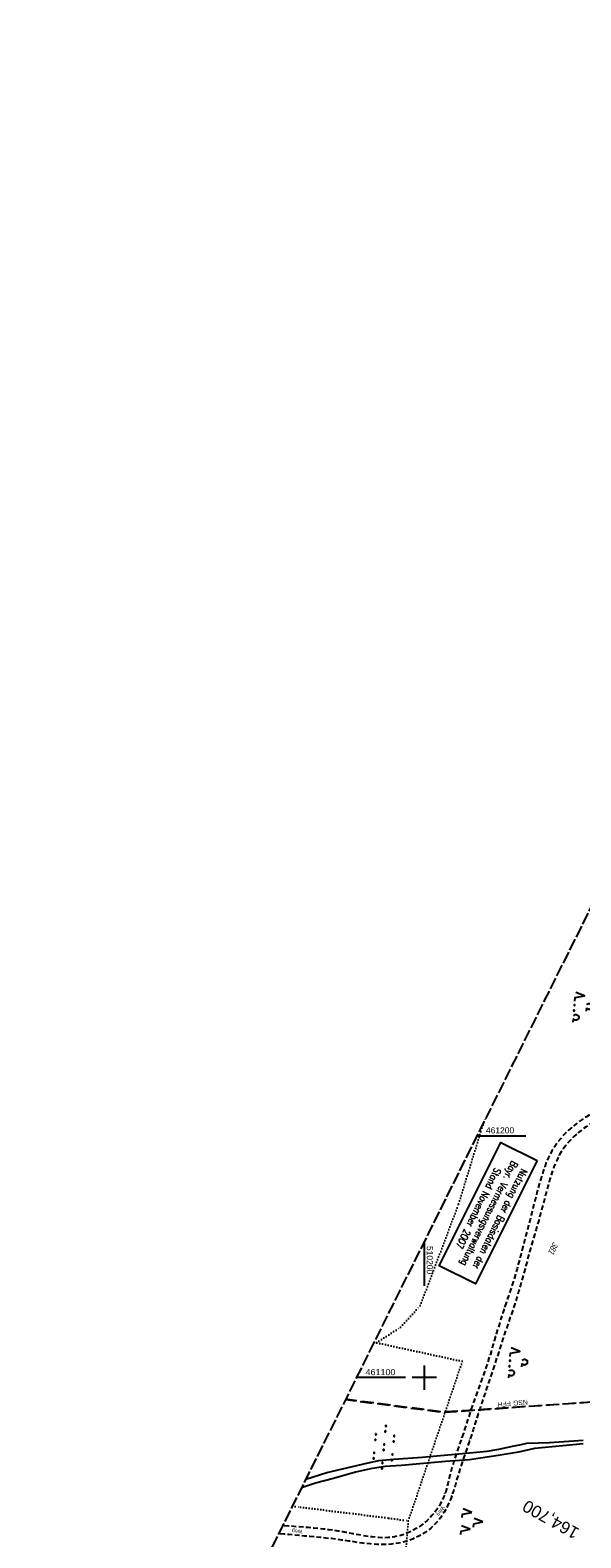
# Model space of a CAD drawing. Extents: x 510037 to 510706, y 460701 to 461658.
# Tile 10 of 34: x 510037 to 510265, y 461034 to 461657. Entities that reach past the tile are written whole.
import ezdxf
from ezdxf.enums import TextEntityAlignment as Align

# ---------------------------------------------------------------- set-up
doc = ezdxf.new("R2010")
doc.units = 0
doc.header["$LTSCALE"] = 10
doc.header["$MEASUREMENT"] = 0
for name, pattern in [('LT00', [0]), ('LT05', [0.7, 0.5, -0.2]), ('LT11', [0.3, 0.2, -0.1]), ('LT14', [0.6, 0.5, -0.1]), ('LT17', [0.15, 0.1, -0.05]), ('PUNKTX2_STR', [0.6, 0.1, -0.5])]:
    doc.linetypes.add(name, pattern=pattern)
doc.layers.get('0').update_dxf_attribs({"linetype": 'LT00'})
for name, color, linetype in [('--EK_FBR', 1, 'LT00'), ('--EK_ST-93-1', 30, 'LT17'), ('DFK_FLUR_NR', 250, 'LT00'), ('DFK_NUTZUNG', 250, 'LT00'), ('DFK_NUTZUNGSGRENZE', 70, 'PUNKTX2_STR'), ('DFK_STAND', 22, 'LT00'), ('DFK_TOPO-ANL', 252, 'LT00'), ('FELDWEG_TEXT', 250, 'Continuous'), ('FFH', 61, 'LT05'), ('FFH_TEXT', 61, 'LT00'), ('NSG', 61, 'LT05'), ('NSG_TEXT', 61, 'LT00'), ('V108_FELDWEG', 250, 'LT11'), ('V108_RASTER', 250, 'LT00')]:
    doc.layers.add(name, color=color, linetype=linetype)
doc.layers.add('-BLATT_108-RAND', color=7, linetype='LT14', plot=False)
doc.styles.add('Beschrift', font='ARIAL.TTF')
doc.styles.get("Standard").update_dxf_attribs({"font": 'ARIAL.TTF'})
doc.styles.add('Versorgungsltg', font='ARIAL.TTF', dxfattribs={"width": 0.8, "height": 2})

# ---------------------------------------------------------------- blocks, each defined once
blk = doc.blocks.new('SYMB7161')
at = {"color": 0, "linetype": 'ByBlock'}
for p, q in [((-0.045, 0.2), (0.095, 0.2)), ((-0.010394, 0.36196), (0.00202, 0.33426)), ((-0.13, -0.287081), (-0.13, -0.312919)), ((-0.125, -0.317106), (-0.125, -0.282895)), ((-0.12, -0.280836), (-0.12, -0.319164)), ((-0.115, -0.319796), (-0.115, -0.280204)), ((-0.11, -0.280836), (-0.11, -0.319164)), ((-0.105, -0.317106), (-0.105, -0.282895)), ((-0.1, -0.287081), (-0.1, -0.312919)), ((-0.095, -0.300126), (-0.095, -0.299855)), ((0.1, -0.287081), (0.1, -0.312919)), ((0.105, -0.317106), (0.105, -0.282895)), ((0.11, -0.280836), (0.11, -0.319164)), ((0.115, -0.319796), (0.115, -0.280204)), ((0.12, -0.280836), (0.12, -0.319164)), ((0.125, -0.317106), (0.125, -0.282895)), ((0.13, -0.287081), (0.13, -0.312919)), ((0.135, -0.300126), (0.135, -0.299855)), ((0.455, -0.3), (0.595, -0.3))]:
    blk.add_line(p, q, dxfattribs=at)
for points in [[(-0.285, -0.3), (-0.425, -0.3), (-0.535, 0.07), (-0.645, -0.3)], [(-0.183816, 0.201692), (-0.205967, 0.222447), (-0.222225, 0.248081), (-0.231557, 0.276966), (-0.23337, 0.307267), (-0.227549, 0.337058), (-0.214463, 0.364448), (-0.194944, 0.387696), (-0.170232, 0.405324), (-0.141898, 0.416213), (-0.11174, 0.419672), (-0.081676, 0.415479), (-0.053615, 0.403902), (-0.02934, 0.385677), (-0.010394, 0.36196)], [(-0.005471, 0.245438), (-0.022349, 0.220208), (-0.045, 0.2)], [(0.00202, 0.33426), (0.007114, 0.304335), (0.004563, 0.274087), (-0.005471, 0.245438)], [(-0.095, -0.3), (-0.096981, -0.291322), (-0.10253, -0.284363), (-0.11055, -0.280501), (-0.11945, -0.280501), (-0.12747, -0.284363), (-0.133019, -0.291322), (-0.135, -0.3), (-0.133019, -0.308678), (-0.12747, -0.315637), (-0.11945, -0.319499), (-0.11055, -0.319499), (-0.10253, -0.315637), (-0.096981, -0.308678), (-0.095, -0.3)], [(0.135, -0.3), (0.133019, -0.291322), (0.12747, -0.284363), (0.11945, -0.280501), (0.11055, -0.280501), (0.10253, -0.284363), (0.096981, -0.291322), (0.095, -0.3), (0.096981, -0.308678), (0.10253, -0.315637), (0.11055, -0.319499), (0.11945, -0.319499), (0.12747, -0.315637), (0.133019, -0.308678), (0.135, -0.3)], [(0.316184, -0.298308), (0.293761, -0.277945), (0.277151, -0.252617), (0.267411, -0.223936), (0.265164, -0.19373), (0.270551, -0.163923), (0.283231, -0.136415), (0.302394, -0.112959), (0.32682, -0.095047), (0.354953, -0.083823), (0.385, -0.08), (0.415047, -0.083823), (0.44318, -0.095047), (0.467606, -0.112959), (0.486769, -0.136415), (0.499449, -0.163923), (0.504836, -0.19373), (0.502589, -0.223936), (0.492849, -0.252617), (0.476239, -0.277945), (0.453816, -0.298308)]]:
    blk.add_lwpolyline(points, dxfattribs=at)
blk = doc.blocks.new('SYMB7221')
at = {"color": 0, "linetype": 'ByBlock'}
for p, q in [((0, 0.435), (-0.11, 0.065)), ((0.11, 0.065), (0, 0.435)), ((0.25, 0.065), (0.11, 0.065)), ((-0.35, -0.065), (-0.46, -0.435)), ((0.35, -0.065), (0.24, -0.435))]:
    blk.add_line(p, q, dxfattribs=at)
for points in [[(-0.1, -0.435), (-0.24, -0.435), (-0.35, -0.065)], [(0.6, -0.435), (0.46, -0.435), (0.35, -0.065)]]:
    blk.add_lwpolyline(points, dxfattribs=at)
blk = doc.blocks.new('SYMB7110')
at = {"color": 0, "linetype": 'ByBlock'}
for p, q in [((-0.9, 0.012919), (-0.9, -0.012919)), ((-0.895, -0.017106), (-0.895, 0.017105)), ((-0.89, 0.019164), (-0.89, -0.019164)), ((-0.885, -0.019797), (-0.885, 0.019796)), ((-0.88, 0.019164), (-0.88, -0.019164)), ((-0.875, -0.017106), (-0.875, 0.017105)), ((-0.87, 0.012919), (-0.87, -0.012919)), ((-0.865, -0.000126), (-0.865, 0.000145)), ((-0.67, 0.012919), (-0.67, -0.012919)), ((-0.665, -0.017106), (-0.665, 0.017105)), ((-0.66, 0.019164), (-0.66, -0.019164)), ((-0.655, -0.019797), (-0.655, 0.019796)), ((-0.65, 0.019164), (-0.65, -0.019164)), ((-0.645, -0.017106), (-0.645, 0.017105)), ((-0.64, 0.012919), (-0.64, -0.012919)), ((-0.635, -0.000126), (-0.635, 0.000145)), ((-0.515, 0.392919), (-0.515, 0.367081)), ((-0.51, 0.362895), (-0.51, 0.397105)), ((-0.505, 0.399164), (-0.505, 0.360836)), ((-0.5, 0.360204), (-0.5, 0.399796)), ((-0.495, 0.399164), (-0.495, 0.360836)), ((-0.49, 0.362895), (-0.49, 0.397105)), ((-0.485, 0.392919), (-0.485, 0.367081)), ((-0.48, 0.379874), (-0.48, 0.380145)), ((-0.285, 0.392919), (-0.285, 0.367081)), ((-0.28, 0.362895), (-0.28, 0.397105)), ((-0.275, 0.399164), (-0.275, 0.360836)), ((-0.27, 0.360204), (-0.27, 0.399796)), ((-0.265, 0.399164), (-0.265, 0.360836)), ((-0.26, 0.362895), (-0.26, 0.397105)), ((-0.255, 0.392919), (-0.255, 0.367081)), ((-0.25, 0.379874), (-0.25, 0.380146)), ((-0.13, 0.012919), (-0.13, -0.012919)), ((-0.125, -0.017105), (-0.125, 0.017105)), ((-0.12, 0.019164), (-0.12, -0.019164)), ((-0.115, -0.019796), (-0.115, 0.019796)), ((-0.11, 0.019164), (-0.11, -0.019164)), ((-0.105, -0.017105), (-0.105, 0.017105)), ((-0.1, 0.012919), (-0.1, -0.012919)), ((-0.095, -0.000126), (-0.095, 0.000146)), ((0.1, 0.012919), (0.1, -0.012919)), ((0.105, -0.017105), (0.105, 0.017105)), ((0.11, 0.019164), (0.11, -0.019164)), ((0.115, -0.019796), (0.115, 0.019796)), ((0.12, 0.019164), (0.12, -0.019164)), ((0.125, -0.017105), (0.125, 0.017105)), ((0.13, 0.012919), (0.13, -0.012919)), ((0.135, -0.000126), (0.135, 0.000146)), ((0.255, 0.392919), (0.255, 0.367081)), ((0.26, 0.362895), (0.26, 0.397105)), ((0.265, 0.399164), (0.265, 0.360836)), ((0.27, 0.360204), (0.27, 0.399796)), ((0.275, 0.399164), (0.275, 0.360836)), ((0.28, 0.362895), (0.28, 0.397105)), ((0.285, 0.392919), (0.285, 0.367081)), ((0.29, 0.379874), (0.29, 0.380145)), ((0.485, 0.392919), (0.485, 0.367081)), ((0.49, 0.362895), (0.49, 0.397105)), ((0.495, 0.399164), (0.495, 0.360836)), ((0.5, 0.360204), (0.5, 0.399796)), ((0.505, 0.399164), (0.505, 0.360836)), ((0.51, 0.362895), (0.51, 0.397105)), ((0.515, 0.392919), (0.515, 0.367081)), ((0.52, 0.379874), (0.52, 0.380146)), ((0.64, 0.012919), (0.64, -0.012919)), ((0.645, -0.017105), (0.645, 0.017105)), ((0.65, 0.019164), (0.65, -0.019164)), ((0.655, -0.019796), (0.655, 0.019796)), ((0.66, 0.019164), (0.66, -0.019164)), ((0.665, -0.017105), (0.665, 0.017105)), ((0.67, 0.012919), (0.67, -0.012919)), ((0.675, -0.000126), (0.675, 0.000146)), ((0.87, 0.012919), (0.87, -0.012919)), ((0.875, -0.017105), (0.875, 0.017105)), ((0.88, 0.019164), (0.88, -0.019164)), ((0.885, -0.019796), (0.885, 0.019796)), ((0.89, 0.019164), (0.89, -0.019164)), ((0.895, -0.017105), (0.895, 0.017105)), ((0.9, 0.012919), (0.9, -0.012919)), ((0.905, -0.000126), (0.905, 0.000146)), ((-0.515, -0.367081), (-0.515, -0.392919)), ((-0.51, -0.397105), (-0.51, -0.362895)), ((-0.505, -0.360836), (-0.505, -0.399164)), ((-0.5, -0.399796), (-0.5, -0.360204)), ((-0.495, -0.360836), (-0.495, -0.399164)), ((-0.49, -0.397106), (-0.49, -0.362895)), ((-0.485, -0.367081), (-0.485, -0.392919)), ((-0.48, -0.380126), (-0.48, -0.379855)), ((-0.285, -0.367081), (-0.285, -0.392919)), ((-0.28, -0.397105), (-0.28, -0.362895)), ((-0.275, -0.360836), (-0.275, -0.399164)), ((-0.27, -0.399796), (-0.27, -0.360204)), ((-0.265, -0.360836), (-0.265, -0.399164)), ((-0.26, -0.397105), (-0.26, -0.362895)), ((-0.255, -0.367081), (-0.255, -0.392919)), ((-0.25, -0.380126), (-0.25, -0.379855)), ((0.255, -0.367081), (0.255, -0.392919)), ((0.26, -0.397105), (0.26, -0.362895)), ((0.265, -0.360836), (0.265, -0.399164)), ((0.27, -0.399796), (0.27, -0.360204)), ((0.275, -0.360836), (0.275, -0.399164)), ((0.28, -0.397105), (0.28, -0.362895)), ((0.285, -0.367081), (0.285, -0.392919)), ((0.29, -0.380126), (0.29, -0.379855)), ((0.485, -0.367081), (0.485, -0.392919)), ((0.49, -0.397105), (0.49, -0.362895)), ((0.495, -0.360836), (0.495, -0.399164)), ((0.5, -0.399796), (0.5, -0.360204)), ((0.505, -0.360836), (0.505, -0.399164)), ((0.51, -0.397105), (0.51, -0.362895)), ((0.515, -0.367081), (0.515, -0.392919)), ((0.52, -0.380126), (0.52, -0.379855))]:
    blk.add_line(p, q, dxfattribs=at)
for points in [[(-0.865, 0), (-0.866981, 0.008678), (-0.87253, 0.015637), (-0.88055, 0.019498), (-0.88945, 0.019498), (-0.89747, 0.015637), (-0.903019, 0.008678), (-0.905, 0)], [(-0.905, 0), (-0.903019, -0.008678), (-0.89747, -0.015637), (-0.88945, -0.019499), (-0.88055, -0.019499), (-0.87253, -0.015637), (-0.866981, -0.008678), (-0.865, 0)], [(-0.635, 0), (-0.636981, 0.008678), (-0.64253, 0.015637), (-0.65055, 0.019498), (-0.65945, 0.019498), (-0.66747, 0.015637), (-0.673019, 0.008678), (-0.675, 0)], [(-0.675, 0), (-0.673019, -0.008678), (-0.66747, -0.015637), (-0.65945, -0.019499), (-0.65055, -0.019499), (-0.64253, -0.015637), (-0.636981, -0.008678), (-0.635, 0)], [(-0.48, 0.38), (-0.481981, 0.388678), (-0.48753, 0.395637), (-0.49555, 0.399499), (-0.50445, 0.399499), (-0.51247, 0.395637), (-0.518019, 0.388678), (-0.52, 0.38), (-0.518019, 0.371322), (-0.51247, 0.364363), (-0.50445, 0.360501), (-0.49555, 0.360501), (-0.48753, 0.364363), (-0.481981, 0.371322), (-0.48, 0.38)], [(-0.25, 0.38), (-0.251981, 0.388678), (-0.25753, 0.395637), (-0.26555, 0.399499), (-0.27445, 0.399499), (-0.28247, 0.395637), (-0.288019, 0.388678), (-0.29, 0.38), (-0.288019, 0.371322), (-0.28247, 0.364363), (-0.27445, 0.360501), (-0.26555, 0.360501), (-0.25753, 0.364363), (-0.251981, 0.371322), (-0.25, 0.38)], [(-0.095, 0), (-0.096981, 0.008678), (-0.10253, 0.015637), (-0.11055, 0.019499), (-0.11945, 0.019499), (-0.12747, 0.015637), (-0.133019, 0.008678), (-0.135, 0)], [(-0.135, 0), (-0.133019, -0.008678), (-0.12747, -0.015637), (-0.11945, -0.019499), (-0.11055, -0.019499), (-0.10253, -0.015637), (-0.096981, -0.008678), (-0.095, 0)], [(0.135, 0), (0.133019, 0.008678), (0.12747, 0.015637), (0.11945, 0.019499), (0.11055, 0.019499), (0.10253, 0.015637), (0.096981, 0.008678), (0.095, 0)], [(0.095, 0), (0.096981, -0.008678), (0.10253, -0.015637), (0.11055, -0.019499), (0.11945, -0.019499), (0.12747, -0.015637), (0.133019, -0.008678), (0.135, 0)], [(0.29, 0.38), (0.288019, 0.388678), (0.28247, 0.395637), (0.27445, 0.399499), (0.26555, 0.399499), (0.25753, 0.395637), (0.251981, 0.388678), (0.25, 0.38), (0.251981, 0.371322), (0.25753, 0.364363), (0.26555, 0.360501), (0.27445, 0.360501), (0.28247, 0.364363), (0.288019, 0.371322), (0.29, 0.38)], [(0.52, 0.38), (0.518019, 0.388678), (0.51247, 0.395637), (0.50445, 0.399499), (0.495549, 0.399499), (0.48753, 0.395637), (0.481981, 0.388678), (0.48, 0.38), (0.481981, 0.371322), (0.48753, 0.364363), (0.495549, 0.360501), (0.50445, 0.360501), (0.51247, 0.364363), (0.518019, 0.371322), (0.52, 0.38)], [(0.675, 0), (0.673019, 0.008678), (0.66747, 0.015637), (0.65945, 0.019499), (0.65055, 0.019499), (0.64253, 0.015637), (0.636981, 0.008678), (0.635, 0)], [(0.635, 0), (0.636981, -0.008678), (0.64253, -0.015637), (0.65055, -0.019499), (0.65945, -0.019499), (0.66747, -0.015637), (0.673019, -0.008678), (0.675, 0)], [(0.905, 0), (0.903019, 0.008678), (0.89747, 0.015637), (0.88945, 0.019499), (0.88055, 0.019499), (0.87253, 0.015637), (0.866981, 0.008678), (0.865, 0)], [(0.865, 0), (0.866981, -0.008678), (0.87253, -0.015637), (0.88055, -0.019499), (0.88945, -0.019499), (0.89747, -0.015637), (0.903019, -0.008678), (0.905, 0)], [(-0.48, -0.38), (-0.481981, -0.371322), (-0.48753, -0.364363), (-0.49555, -0.360501), (-0.50445, -0.360501), (-0.51247, -0.364363), (-0.518019, -0.371322), (-0.52, -0.38), (-0.518019, -0.388678), (-0.51247, -0.395637), (-0.50445, -0.399499), (-0.49555, -0.399499), (-0.48753, -0.395637), (-0.481981, -0.388678), (-0.48, -0.38)], [(-0.25, -0.38), (-0.251981, -0.371322), (-0.25753, -0.364363), (-0.26555, -0.360501), (-0.27445, -0.360501), (-0.28247, -0.364363), (-0.288019, -0.371322), (-0.29, -0.38), (-0.288019, -0.388678), (-0.28247, -0.395637), (-0.27445, -0.399499), (-0.26555, -0.399499), (-0.25753, -0.395637), (-0.251981, -0.388678), (-0.25, -0.38)], [(0.29, -0.38), (0.288019, -0.371322), (0.28247, -0.364363), (0.27445, -0.360501), (0.26555, -0.360501), (0.25753, -0.364363), (0.251981, -0.371322), (0.25, -0.38), (0.251981, -0.388678), (0.25753, -0.395637), (0.26555, -0.399499), (0.27445, -0.399499), (0.28247, -0.395637), (0.288019, -0.388678), (0.29, -0.38)], [(0.52, -0.38), (0.518019, -0.371322), (0.51247, -0.364363), (0.50445, -0.360501), (0.495549, -0.360501), (0.48753, -0.364363), (0.481981, -0.371322), (0.48, -0.38), (0.481981, -0.388678), (0.48753, -0.395637), (0.495549, -0.399499), (0.50445, -0.399499), (0.51247, -0.395637), (0.518019, -0.388678), (0.52, -0.38)]]:
    blk.add_lwpolyline(points, dxfattribs=at)
blk = doc.blocks.new('SYMB0011')
at = {"color": 0, "linetype": 'ByBlock'}
for p, q in [((0.5, 0), (-0.5, 0)), ((0, 0.5), (0, -0.5))]:
    blk.add_line(p, q, dxfattribs=at)

msp = doc.modelspace()

# ---------------------------------------------------------------- linework, layer by layer
at = {"layer": '--EK_FBR', "linetype": 'LT11', "flags": 128}
for points in [[(510307.57, 461230.42), (510293.5, 461221.59), (510292.2, 461220.76), (510290.91, 461219.91), (510289.63, 461219.05), (510288.35, 461218.18), (510287.08, 461217.3), (510285.81, 461216.42), (510284.55, 461215.53), (510282.67, 461214.23), (510280.79, 461212.93), (510278.9, 461211.65), (510277, 461210.37), (510275.1, 461209.11), (510273.18, 461207.87), (510272.11, 461207.18), (510271.04, 461206.5), (510269.97, 461205.82), (510268.91, 461205.13), (510267.86, 461204.43), (510266.81, 461203.71), (510265.78, 461202.98), (510264.77, 461202.22), (510263.78, 461201.43), (510262.82, 461200.61), (510261.63, 461199.52), (510260.49, 461198.38), (510259.41, 461197.18), (510258.39, 461195.94), (510257.42, 461194.64), (510256.53, 461193.3), (510255.72, 461191.92), (510255.1, 461190.76), (510254.54, 461189.56), (510254.01, 461188.35), (510253.53, 461187.12), (510253.08, 461185.88), (510252.66, 461184.62), (510252.27, 461183.35), (510251.89, 461182.08), (510251.52, 461180.8), (510251.04, 461179.06), (510250.56, 461177.32), (510250.1, 461175.57), (510249.64, 461173.83), (510249.18, 461172.09), (510248.72, 461170.35), (510248.25, 461168.61), (510247.77, 461166.88), (510247.24, 461165.01), (510246.7, 461163.14), (510246.15, 461161.28), (510245.6, 461159.41), (510245.05, 461157.55), (510244.51, 461155.68), (510243.98, 461153.81), (510243.46, 461151.94), (510242.95, 461150.07), (510242.45, 461148.2), (510241.96, 461146.33), (510241.46, 461144.46), (510240.96, 461142.58), (510240.44, 461140.72), (510239.71, 461138.16), (510238.95, 461135.61), (510238.17, 461133.07), (510237.36, 461130.53), (510236.53, 461128), (510235.95, 461126.28), (510235.36, 461124.57), (510234.78, 461122.85), (510234.19, 461121.14), (510233.6, 461119.42), (510233.02, 461117.7), (510232.44, 461115.98), (510231.85, 461114.19), (510231.27, 461112.39), (510230.7, 461110.59), (510230.12, 461108.8), (510229.55, 461107), (510228.97, 461105.2), (510228.39, 461103.41), (510227.73, 461101.42), (510227.07, 461099.45), (510226.4, 461097.47), (510225.73, 461095.5), (510225.06, 461093.52), (510224.39, 461091.54), (510223.74, 461089.56), (510223.01, 461087.35), (510222.29, 461085.12), (510221.57, 461082.9), (510220.86, 461080.68), (510220.14, 461078.45), (510219.42, 461076.23), (510218.69, 461074.01), (510218.1, 461072.29), (510217.52, 461070.56), (510216.93, 461068.84), (510216.34, 461067.11), (510215.76, 461065.38), (510215.19, 461063.65), (510214.63, 461061.92), (510214.09, 461060.18), (510213.57, 461058.44), (510213.26, 461057.37), (510212.95, 461056.31), (510212.65, 461055.24), (510212.34, 461054.17), (510212.01, 461053.11), (510211.67, 461052.04), (510211.3, 461050.99), (510210.79, 461049.63), (510210.23, 461048.28), (510209.61, 461046.96), (510208.95, 461045.66), (510208.23, 461044.39), (510207.45, 461043.16), (510206.62, 461041.97), (510205.73, 461040.82), (510204.77, 461039.73), (510203.76, 461038.7), (510202.67, 461037.71), (510201.51, 461036.79), (510200.3, 461035.94), (510199.05, 461035.15), (510197.74, 461034.43), (510196.4, 461033.78), (510195.03, 461033.19), (510193.63, 461032.67), (510192.21, 461032.22), (510190.77, 461031.83), (510189.32, 461031.52), (510187.86, 461031.27), (510186.39, 461031.09), (510184.92, 461030.98), (510183.45, 461030.92), (510181.97, 461030.92), (510180.5, 461030.96), (510179.03, 461031.05), (510177.56, 461031.18), (510176.09, 461031.33), (510174.62, 461031.52), (510173.15, 461031.72), (510171.68, 461031.93), (510170.21, 461032.16), (510168.74, 461032.38), (510167.27, 461032.61), (510165.8, 461032.82), (510163.61, 461033.12), (510161.42, 461033.39), (510159.23, 461033.64), (510157.04, 461033.87), (510154.85, 461034.09), (510152.66, 461034.29), (510150.48, 461034.48), (510148.29, 461034.67), (510146.1, 461034.86), (510143.91, 461035.05), (510141.84, 461035.24), (510139.77, 461035.43), (510139.75, 461035.43)], [(510306.11, 461232.79), (510292.22, 461223.83), (510291.06, 461223.1), (510289.9, 461222.38), (510288.72, 461221.66), (510287.55, 461220.96), (510286.37, 461220.26), (510285.2, 461219.55), (510284.03, 461218.84), (510282.86, 461218.13), (510281.41, 461217.21), (510279.96, 461216.28), (510278.52, 461215.34), (510277.09, 461214.39), (510275.65, 461213.44), (510274.22, 461212.48), (510272.78, 461211.54), (510271.33, 461210.6), (510270.25, 461209.92), (510269.16, 461209.23), (510268.07, 461208.54), (510266.99, 461207.85), (510265.92, 461207.15), (510264.85, 461206.44), (510263.8, 461205.7), (510262.77, 461204.95), (510261.75, 461204.17), (510260.76, 461203.35), (510259.58, 461202.31), (510258.45, 461201.22), (510257.36, 461200.09), (510256.33, 461198.91), (510255.34, 461197.68), (510254.41, 461196.42), (510253.53, 461195.11), (510252.72, 461193.77), (510252.03, 461192.5), (510251.38, 461191.21), (510250.78, 461189.89), (510250.23, 461188.56), (510249.71, 461187.2), (510249.22, 461185.83), (510248.77, 461184.46), (510248.33, 461183.07), (510247.92, 461181.68), (510247.42, 461179.93), (510246.94, 461178.17), (510246.48, 461176.42), (510246.03, 461174.66), (510245.59, 461172.9), (510245.15, 461171.14), (510244.71, 461169.38), (510244.27, 461167.62), (510243.71, 461165.42), (510243.14, 461163.22), (510242.56, 461161.03), (510241.98, 461158.83), (510241.4, 461156.63), (510240.82, 461154.44), (510240.32, 461152.55), (510239.82, 461150.67), (510239.32, 461148.79), (510238.81, 461146.91), (510238.29, 461145.03), (510237.75, 461143.16), (510237.19, 461141.29), (510236.64, 461139.56), (510236.09, 461137.83), (510235.52, 461136.1), (510234.94, 461134.37), (510234.36, 461132.65), (510233.78, 461130.93), (510233.21, 461129.2), (510232.42, 461126.76), (510231.64, 461124.31), (510230.89, 461121.86), (510230.14, 461119.41), (510229.41, 461116.95), (510228.87, 461115.15), (510228.34, 461113.35), (510227.8, 461111.55), (510227.25, 461109.75), (510226.69, 461107.96), (510226.12, 461106.17), (510225.53, 461104.38), (510224.93, 461102.64), (510224.32, 461100.9), (510223.69, 461099.17), (510223.06, 461097.44), (510222.43, 461095.71), (510221.79, 461093.98), (510221.17, 461092.24), (510220.55, 461090.51), (510219.89, 461088.59), (510219.25, 461086.67), (510218.61, 461084.75), (510217.98, 461082.82), (510217.36, 461080.9), (510216.73, 461078.97), (510216.1, 461077.04), (510215.46, 461075.12), (510214.94, 461073.56), (510214.4, 461072.01), (510213.87, 461070.46), (510213.34, 461068.9), (510212.82, 461067.34), (510212.32, 461065.78), (510211.83, 461064.21), (510211.35, 461062.64), (510210.91, 461061.06), (510210.49, 461059.47), (510210.26, 461058.53), (510210.03, 461057.58), (510209.81, 461056.64), (510209.57, 461055.7), (510209.33, 461054.76), (510209.07, 461053.82), (510208.79, 461052.9), (510208.48, 461051.98), (510207.95, 461050.6), (510207.34, 461049.24), (510206.66, 461047.92), (510205.91, 461046.64), (510205.09, 461045.39), (510204.2, 461044.19), (510203.24, 461043.03), (510202.22, 461041.93), (510201.14, 461040.88), (510200.08, 461039.96), (510198.98, 461039.09), (510197.83, 461038.28), (510196.64, 461037.53), (510195.42, 461036.84), (510194.16, 461036.22), (510192.88, 461035.66), (510191.58, 461035.17), (510190.26, 461034.75), (510188.93, 461034.41), (510187.58, 461034.14), (510186.28, 461033.96), (510184.98, 461033.84), (510183.67, 461033.78), (510182.35, 461033.79), (510181.03, 461033.84), (510179.71, 461033.94), (510178.39, 461034.07), (510177.07, 461034.25), (510175.74, 461034.45), (510174.41, 461034.67), (510173.08, 461034.91), (510171.75, 461035.16), (510170.42, 461035.42), (510169.09, 461035.67), (510167.76, 461035.93), (510166.43, 461036.17), (510164.39, 461036.51), (510162.34, 461036.81), (510160.3, 461037.09), (510158.26, 461037.33), (510156.23, 461037.55), (510154.19, 461037.75), (510152.15, 461037.93), (510150.12, 461038.1), (510148.08, 461038.26), (510146.05, 461038.42), (510144.01, 461038.57), (510141.75, 461038.74), (510141.41, 461038.77)]]:
    msp.add_lwpolyline(points, dxfattribs=at)
at = {"layer": '-BLATT_108-RAND'}
msp.add_lwpolyline([(510449.46, 461657.25), (510037.07, 460829.27), (510293.97, 460701.31), (510706.36, 461529.3), (510449.46, 461657.25)], dxfattribs=at)
at = {"layer": 'DFK_NUTZUNGSGRENZE', "ltscale": 0.2}
for p, q in [((510214.16, 461171.91), (510223.79, 461203.35)), ((510223.79, 461203.35), (510225.23, 461207.05)), ((510198.26, 461129.75), (510214.16, 461171.91)), ((510190.18, 461120.9), (510198.26, 461129.75)), ((510180.22, 461114.44), (510190.18, 461120.9)), ((510179.22, 461114.67), (510215.67, 461106.72)), ((510215.67, 461106.72), (510193.33, 461040.76)), ((510145.46, 461046.89), (510148.81, 461046.39)), ((510148.81, 461046.39), (510170.5, 461043.77)), ((510170.5, 461043.77), (510185.28, 461041.89)), ((510185.28, 461041.89), (510193.33, 461040.76)), ((510193.33, 461040.76), (510189.7, 460996.06))]:
    msp.add_line(p, q, dxfattribs=at)
at = {"layer": 'DFK_STAND'}
msp.add_lwpolyline([(510246.57, 461189.75), (510221.16, 461138.72), (510206.11, 461146.22), (510231.53, 461197.24)], close=True, dxfattribs=at)
at = {"layer": 'DFK_TOPO-ANL'}
for p, q in [((510237.1, 461071.81), (510239.49, 461072.2)), ((510239.49, 461072.2), (510242.34, 461072.81)), ((510242.34, 461072.81), (510251.66, 461073.12)), ((510251.66, 461073.12), (510265.62, 461074.14)), ((510265.59, 461072.62), (510257.21, 461071.74)), ((510181.12, 461065.66), (510187.35, 461066.27)), ((510187.35, 461066.27), (510199.06, 461067.13)), ((510199.06, 461067.13), (510214.22, 461068.5)), ((510218.58, 461066.04), (510208.67, 461065.28)), ((510214.22, 461068.5), (510226, 461069.5)), ((510230.52, 461067.78), (510218.58, 461066.04)), ((510226, 461069.5), (510230.71, 461070.42)), ((510238.91, 461069.22), (510230.52, 461067.78)), ((510230.71, 461070.42), (510237.1, 461071.81)), ((510245.45, 461070.67), (510238.91, 461069.22)), ((510257.21, 461071.74), (510245.45, 461070.67)), ((510150.96, 461057.94), (510159.65, 461060.71)), ((510159.65, 461060.71), (510176.73, 461064.81)), ((510171.53, 461060.84), (510162.49, 461058.23)), ((510177.69, 461062.3), (510171.53, 461060.84)), ((510176.73, 461064.81), (510181.12, 461065.66)), ((510183.75, 461063.17), (510177.69, 461062.3)), ((510190.49, 461063.65), (510183.75, 461063.17)), ((510208.67, 461065.28), (510190.49, 461063.65)), ((510150.85, 461055.02), (510149.22, 461054.43)), ((510154.98, 461056.29), (510150.85, 461055.02)), ((510162.49, 461058.23), (510154.98, 461056.29))]:
    msp.add_line(p, q, dxfattribs=at)
at = {"layer": 'FFH', "flags": 128}
msp.add_lwpolyline([(510538.04, 461613.13), (510423.5, 461393.5), (510381.5, 461342), (510324.5, 461295.5), (510279.5, 461258), (510299.5, 461092), (510208, 461085.5), (510167.33, 461090.8)], dxfattribs=at)
at = {"layer": 'NSG', "flags": 128}
msp.add_lwpolyline([(510538.04, 461613.13), (510423.58, 461393.41), (510381.68, 461341.8), (510324.57, 461295.46), (510279.53, 461258.23), (510299.75, 461091.8), (510207.87, 461085.74), (510167.44, 461091.03)], dxfattribs=at)
at = {"layer": 'V108_FELDWEG', "flags": 128}
for points in [[(510307.57, 461230.42), (510293.5, 461221.59), (510292.2, 461220.76), (510290.91, 461219.91), (510289.63, 461219.05), (510288.35, 461218.18), (510287.08, 461217.3), (510285.81, 461216.42), (510284.55, 461215.53), (510282.67, 461214.23), (510280.79, 461212.93), (510278.9, 461211.65), (510277, 461210.37), (510275.1, 461209.11), (510273.18, 461207.87), (510272.11, 461207.18), (510271.04, 461206.5), (510269.97, 461205.82), (510268.91, 461205.13), (510267.86, 461204.43), (510266.81, 461203.71), (510265.78, 461202.98), (510264.77, 461202.22), (510263.78, 461201.43), (510262.82, 461200.61), (510261.63, 461199.52), (510260.49, 461198.38), (510259.41, 461197.18), (510258.39, 461195.94), (510257.42, 461194.64), (510256.53, 461193.3), (510255.72, 461191.92), (510255.1, 461190.76), (510254.54, 461189.56), (510254.01, 461188.35), (510253.53, 461187.12), (510253.08, 461185.88), (510252.66, 461184.62), (510252.27, 461183.35), (510251.89, 461182.08), (510251.52, 461180.8), (510251.04, 461179.06), (510250.56, 461177.32), (510250.1, 461175.57), (510249.64, 461173.83), (510249.18, 461172.09), (510248.72, 461170.35), (510248.25, 461168.61), (510247.77, 461166.88), (510247.24, 461165.01), (510246.7, 461163.14), (510246.15, 461161.28), (510245.6, 461159.41), (510245.05, 461157.55), (510244.51, 461155.68), (510243.98, 461153.81), (510243.46, 461151.94), (510242.95, 461150.07), (510242.45, 461148.2), (510241.96, 461146.33), (510241.46, 461144.46), (510240.96, 461142.58), (510240.44, 461140.72), (510239.71, 461138.16), (510238.95, 461135.61), (510238.17, 461133.07), (510237.36, 461130.53), (510236.53, 461128), (510235.95, 461126.28), (510235.36, 461124.57), (510234.78, 461122.85), (510234.19, 461121.14), (510233.6, 461119.42), (510233.02, 461117.7), (510232.44, 461115.98), (510231.85, 461114.19), (510231.27, 461112.39), (510230.7, 461110.59), (510230.12, 461108.8), (510229.55, 461107), (510228.97, 461105.2), (510228.39, 461103.41), (510227.73, 461101.42), (510227.07, 461099.45), (510226.4, 461097.47), (510225.73, 461095.5), (510225.06, 461093.52), (510224.39, 461091.54), (510223.74, 461089.56), (510223.01, 461087.35), (510222.29, 461085.12), (510221.57, 461082.9), (510220.86, 461080.68), (510220.14, 461078.45), (510219.42, 461076.23), (510218.69, 461074.01), (510218.1, 461072.29), (510217.52, 461070.56), (510216.93, 461068.84), (510216.34, 461067.11), (510215.76, 461065.38), (510215.19, 461063.65), (510214.63, 461061.92), (510214.09, 461060.18), (510213.57, 461058.44), (510213.26, 461057.37), (510212.95, 461056.31), (510212.65, 461055.24), (510212.34, 461054.17), (510212.01, 461053.11), (510211.67, 461052.04), (510211.3, 461050.99), (510210.79, 461049.63), (510210.23, 461048.28), (510209.61, 461046.96), (510208.95, 461045.66), (510208.23, 461044.39), (510207.45, 461043.16), (510206.62, 461041.97), (510205.73, 461040.82), (510204.77, 461039.73), (510203.76, 461038.7), (510202.67, 461037.71), (510201.51, 461036.79), (510200.3, 461035.94), (510199.05, 461035.15), (510197.74, 461034.43), (510196.4, 461033.78), (510195.03, 461033.19), (510193.63, 461032.67), (510192.21, 461032.22), (510190.77, 461031.83), (510189.32, 461031.52), (510187.86, 461031.27), (510186.39, 461031.09), (510184.92, 461030.98), (510183.45, 461030.92), (510181.97, 461030.92), (510180.5, 461030.96), (510179.03, 461031.05), (510177.56, 461031.18), (510176.09, 461031.33), (510174.62, 461031.52), (510173.15, 461031.72), (510171.68, 461031.93), (510170.21, 461032.16), (510168.74, 461032.38), (510167.27, 461032.61), (510165.8, 461032.82), (510163.61, 461033.12), (510161.42, 461033.39), (510159.23, 461033.64), (510157.04, 461033.87), (510154.85, 461034.09), (510152.66, 461034.29), (510150.48, 461034.48), (510148.29, 461034.67), (510146.1, 461034.86), (510143.91, 461035.05), (510141.84, 461035.24), (510139.77, 461035.43), (510139.75, 461035.43)], [(510306.11, 461232.79), (510292.22, 461223.83), (510291.06, 461223.1), (510289.9, 461222.38), (510288.72, 461221.66), (510287.55, 461220.96), (510286.37, 461220.26), (510285.2, 461219.55), (510284.03, 461218.84), (510282.86, 461218.13), (510281.41, 461217.21), (510279.96, 461216.28), (510278.52, 461215.34), (510277.09, 461214.39), (510275.65, 461213.44), (510274.22, 461212.48), (510272.78, 461211.54), (510271.33, 461210.6), (510270.25, 461209.92), (510269.16, 461209.23), (510268.07, 461208.54), (510266.99, 461207.85), (510265.92, 461207.15), (510264.85, 461206.44), (510263.8, 461205.7), (510262.77, 461204.95), (510261.75, 461204.17), (510260.76, 461203.35), (510259.58, 461202.31), (510258.45, 461201.22), (510257.36, 461200.09), (510256.33, 461198.91), (510255.34, 461197.68), (510254.41, 461196.42), (510253.53, 461195.11), (510252.72, 461193.77), (510252.03, 461192.5), (510251.38, 461191.21), (510250.78, 461189.89), (510250.23, 461188.56), (510249.71, 461187.2), (510249.22, 461185.83), (510248.77, 461184.46), (510248.33, 461183.07), (510247.92, 461181.68), (510247.42, 461179.93), (510246.94, 461178.17), (510246.48, 461176.42), (510246.03, 461174.66), (510245.59, 461172.9), (510245.15, 461171.14), (510244.71, 461169.38), (510244.27, 461167.62), (510243.71, 461165.42), (510243.14, 461163.22), (510242.56, 461161.03), (510241.98, 461158.83), (510241.4, 461156.63), (510240.82, 461154.44), (510240.32, 461152.55), (510239.82, 461150.67), (510239.32, 461148.79), (510238.81, 461146.91), (510238.29, 461145.03), (510237.75, 461143.16), (510237.19, 461141.29), (510236.64, 461139.56), (510236.09, 461137.83), (510235.52, 461136.1), (510234.94, 461134.37), (510234.36, 461132.65), (510233.78, 461130.93), (510233.21, 461129.2), (510232.42, 461126.76), (510231.64, 461124.31), (510230.89, 461121.86), (510230.14, 461119.41), (510229.41, 461116.95), (510228.87, 461115.15), (510228.34, 461113.35), (510227.8, 461111.55), (510227.25, 461109.75), (510226.69, 461107.96), (510226.12, 461106.17), (510225.53, 461104.38), (510224.93, 461102.64), (510224.32, 461100.9), (510223.69, 461099.17), (510223.06, 461097.44), (510222.43, 461095.71), (510221.79, 461093.98), (510221.17, 461092.24), (510220.55, 461090.51), (510219.89, 461088.59), (510219.25, 461086.67), (510218.61, 461084.75), (510217.98, 461082.82), (510217.36, 461080.9), (510216.73, 461078.97), (510216.1, 461077.04), (510215.46, 461075.12), (510214.94, 461073.56), (510214.4, 461072.01), (510213.87, 461070.46), (510213.34, 461068.9), (510212.82, 461067.34), (510212.32, 461065.78), (510211.83, 461064.21), (510211.35, 461062.64), (510210.91, 461061.06), (510210.49, 461059.47), (510210.26, 461058.53), (510210.03, 461057.58), (510209.81, 461056.64), (510209.57, 461055.7), (510209.33, 461054.76), (510209.07, 461053.82), (510208.79, 461052.9), (510208.48, 461051.98), (510207.95, 461050.6), (510207.34, 461049.24), (510206.66, 461047.92), (510205.91, 461046.64), (510205.09, 461045.39), (510204.2, 461044.19), (510203.24, 461043.03), (510202.22, 461041.93), (510201.14, 461040.88), (510200.08, 461039.96), (510198.98, 461039.09), (510197.83, 461038.28), (510196.64, 461037.53), (510195.42, 461036.84), (510194.16, 461036.22), (510192.88, 461035.66), (510191.58, 461035.17), (510190.26, 461034.75), (510188.93, 461034.41), (510187.58, 461034.14), (510186.28, 461033.96), (510184.98, 461033.84), (510183.67, 461033.78), (510182.35, 461033.79), (510181.03, 461033.84), (510179.71, 461033.94), (510178.39, 461034.07), (510177.07, 461034.25), (510175.74, 461034.45), (510174.41, 461034.67), (510173.08, 461034.91), (510171.75, 461035.16), (510170.42, 461035.42), (510169.09, 461035.67), (510167.76, 461035.93), (510166.43, 461036.17), (510164.39, 461036.51), (510162.34, 461036.81), (510160.3, 461037.09), (510158.26, 461037.33), (510156.23, 461037.55), (510154.19, 461037.75), (510152.15, 461037.93), (510150.12, 461038.1), (510148.08, 461038.26), (510146.05, 461038.42), (510144.01, 461038.57), (510141.75, 461038.74), (510141.41, 461038.77)]]:
    msp.add_lwpolyline(points, dxfattribs=at)
at = {"layer": 'V108_RASTER'}
for p, q in [((510221.72, 461200), (510241.96, 461200)), ((510200, 461137.9), (510200, 461156.4)), ((510200, 461095), (510200, 461105)), ((510192.15, 461100), (510171.91, 461100)), ((510205, 461100), (510195, 461100))]:
    msp.add_line(p, q, dxfattribs=at)

# ---------------------------------------------------------------- block references
at = {"layer": 'DFK_NUTZUNG', "xscale": 10.00000000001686, "yscale": 10, "zscale": 10, "rotation": 264.7377100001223}
for name, p in [('SYMB7161', (510264.92, 461252.62)), ('SYMB7161', (510238.24, 461105.55)), ('SYMB7110', (510183.27, 461071.21)), ('SYMB7221', (510219.88, 461040.71))]:
    msp.add_blockref(name, p, dxfattribs=at)
at = {"layer": 'V108_FELDWEG', "xscale": 0.09999999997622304, "yscale": 0.09999999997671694, "zscale": 0.1, "rotation": 243.5238000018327}
for p in [(510260.76, 461203.35), (510262.82, 461200.61), (510252.72, 461193.77), (510255.72, 461191.92), (510247.92, 461181.68), (510251.52, 461180.8), (510244.27, 461167.62), (510247.77, 461166.88), (510240.82, 461154.44), (510243.98, 461153.81), (510237.19, 461141.29), (510240.44, 461140.72), (510233.21, 461129.2), (510236.53, 461128), (510229.41, 461116.95), (510232.44, 461115.98), (510225.53, 461104.38), (510228.39, 461103.41), (510220.55, 461090.51), (510223.74, 461089.56), (510215.46, 461075.12), (510218.69, 461074.01), (510210.49, 461059.47), (510213.57, 461058.44), (510208.48, 461051.98), (510211.3, 461050.99), (510201.14, 461040.88), (510143.91, 461035.05), (510144.01, 461038.57), (510166.43, 461036.17), (510203.76, 461038.7), (510187.58, 461034.14)]:
    msp.add_blockref('SYMB0011', p, dxfattribs=at)

# ---------------------------------------------------------------- texts
at = {"layer": '--EK_ST-93-1', "style": 'Beschrift'}
msp.add_text('164,700', height=5, rotation=-209.37747, dxfattribs=at).set_placement((510263.21, 461035.06), align=Align.MIDDLE_LEFT)
at = {"layer": 'DFK_FLUR_NR', "oblique": 13.754, "width": 0.75}
msp.add_text('381', height=2.5, rotation=243.5238, dxfattribs=at).set_placement((510253.31, 461156.32))
at = {"layer": 'DFK_STAND', "insert": (510232.67, 461164.83), "char_height": 3, "width": 55.058, "attachment_point": 2, "rotation": 243.5238, "style": 'Versorgungsltg'}
msp.add_mtext('{\\Fromans|c0;Nutzung der Basisdaten der Bayr. Vermessungsverwaltung\\PStand November 2007}', dxfattribs=at)
at = {"layer": 'FELDWEG_TEXT', "char_height": 1.5, "attachment_point": 7, "style": 'Beschrift'}
for insert, rotation in [((510206.86, 461047.22), 238.55459), ((510149.69, 461037.4), 175.72352)]:
    msp.add_mtext('Weg', dxfattribs=dict(at, insert=insert, rotation=rotation))
at = {"layer": 'FFH_TEXT', "insert": (510235.64, 461090.26), "char_height": 2, "attachment_point": 7, "rotation": 185.33338, "style": 'Beschrift'}
msp.add_mtext('FFH', dxfattribs=at)
at = {"layer": 'NSG_TEXT', "insert": (510242.66, 461090.88), "char_height": 2, "attachment_point": 7, "rotation": 184.38267, "style": 'Beschrift'}
msp.add_mtext('NSG', dxfattribs=at)
at = {"layer": 'V108_RASTER'}
for s, rotation, width, p in [(' 461200', -0.00186, 1.002, (510224.46, 461201)), (' 510200', -90.00185, 1.002, (510201, 461155.4)), (' 461100', -0.00186, 1.058, (510174.65, 461101))]:
    msp.add_text(s, height=2.5, rotation=rotation, dxfattribs=dict(at, width=width)).set_placement(p)

doc.saveas('drawing.dxf')
